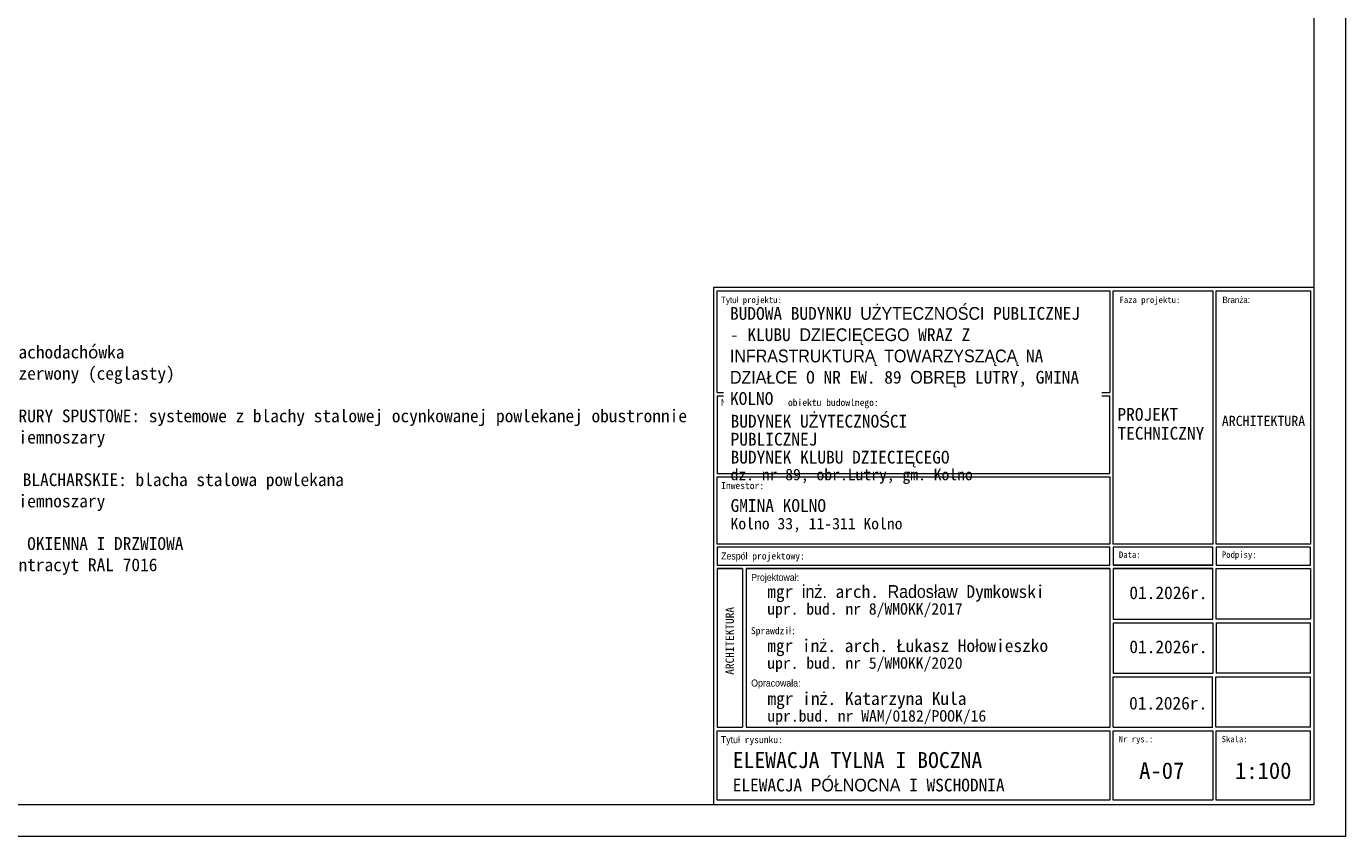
# Model space of a CAD drawing. Header units: millimetres. Extents: x -1373 to 28294, y -9636 to 187.
# Tile 130 of 133: x 14425 to 16493, y -2948 to -1678. Entities that reach past the tile are written whole.
import ezdxf

# ---------------------------------------------------------------- set-up
doc = ezdxf.new("R2010")
doc.units = ezdxf.units.MM
doc.linetypes.add('Kreski i kropki', pattern=[335.138881, 176.388884, -88.194442, 0, -70.555556])
for name, color, linetype, lineweight in [('_k_opis', 7, 'Continuous', 13), ('_k_osie', 142, 'Kreski i kropki', 13), ('_k_tabela', 7, 'Continuous', 13), ('_k_widok', 7, 'Continuous', 18)]:
    doc.layers.add(name, color=color, linetype=linetype, lineweight=lineweight)
doc.styles.add('GENERATED_STYLE_1', font='MS Gothic.ttf')
doc.styles.add('GENERATED_STYLE_2', font='MS Gothic.ttf')

# ---------------------------------------------------------------- blocks, each defined once
blk = doc.blocks.new('legenda_elewacja')
at = {"layer": '_k_opis', "insert": (1614, -122.1), "char_height": 20, "width": 1284.411, "attachment_point": 1, "style": 'GENERATED_STYLE_2'}
blk.add_mtext('{\\fMS Gothic|b0|i0|c128|p49;\\P\\pi-80,l80;DACH: blachodachówka\\Pkolor: czerwony (ceglasty)\\P^I\\PRYNNY I RURY SPUSTOWE: systemowe z blachy stalowej ocynkowanej powlekanej obustronnie\\Pkolor: ciemnoszary\\P\\POBRÓBKI BLACHARSKIE: blacha stalowa powlekana\\Pkolor: ciemnoszary \\P\\PSTOLARKA OKIENNA I DRZWIOWA\\Pkolor: antracyt RAL 7016}', dxfattribs=at)
blk = doc.blocks.new('tabela_arch')
at = {"layer": '_k_tabela', "ltscale": 1000}
for p, q in [((-940, 810.8), (0, 810.8)), ((-940, 0), (-940, 810.8)), ((0, 810.8), (0, 0)), ((-934.6, 805.5), (-319.3, 805.5)), ((-934.6, 645.9), (-934.6, 805.5)), ((-319.3, 805.5), (-319.3, 645.9)), ((-314.3, 805.5), (-158, 805.5)), ((-314.3, 408.5), (-314.3, 805.5)), ((-158, 805.5), (-158, 408.5)), ((-153, 805.5), (-5, 805.5)), ((-153, 408.5), (-153, 805.5)), ((-5, 805.5), (-5, 408.5)), ((-934.6, 645.9), (-319.3, 645.9)), ((-934.6, 640.5), (-934.6, 519.2)), ((-934.6, 640.5), (-319.3, 640.5)), ((-319.3, 519.2), (-319.3, 640.5)), ((-934.6, 519.2), (-319.3, 519.2)), ((-934.6, 513.8), (-319.3, 513.8)), ((-934.6, 408.5), (-934.6, 513.8)), ((-319.3, 513.8), (-319.3, 408.5)), ((-319.3, 408.5), (-934.6, 408.5)), ((-319.3, 403.6), (-934.6, 403.6)), ((-934.6, 403.6), (-934.6, 375.6)), ((-319.3, 375.6), (-319.3, 403.6)), ((-158, 408.5), (-314.3, 408.5)), ((-158, 403.6), (-314.3, 403.6)), ((-314.3, 403.6), (-314.3, 375.6)), ((-158, 375.6), (-158, 403.6)), ((-5, 408.5), (-153, 408.5)), ((-5, 403.6), (-153, 403.6)), ((-153, 403.6), (-153, 375.6)), ((-5, 375.6), (-5, 403.6)), ((-934.6, 375.6), (-319.3, 375.6)), ((-314.3, 375.6), (-158, 375.6)), ((-158, 375.6), (-314.3, 375.6)), ((-153, 375.6), (-5, 375.6)), ((-934.6, 370.1), (-895, 370.1)), ((-895, 370.1), (-934.6, 370.1)), ((-934.6, 370.1), (-934.6, 121.3)), ((-889.5, 370.1), (-319.3, 370.1)), ((-319.3, 370.1), (-889.5, 370.1)), ((-319.3, 370.1), (-319.3, 121.3)), ((-314.3, 370.1), (-158, 370.1)), ((-158, 370.1), (-314.3, 370.1)), ((-314.3, 370.1), (-314.3, 290.8)), ((-158, 290.8), (-158, 370.1)), ((-153, 290.8), (-153, 370.1)), ((-153, 370.1), (-5, 370.1)), ((-5, 370.1), (-5, 290.8)), ((-314.3, 290.8), (-158, 290.8)), ((-5, 290.8), (-153, 290.8)), ((-319.3, 285.3), (-319.3, 121.3)), ((-314.3, 285.3), (-158, 285.3)), ((-314.3, 285.3), (-314.3, 206)), ((-314.3, 285.3), (-314.3, 206)), ((-158, 285.3), (-158, 206)), ((-158, 285.3), (-158, 206)), ((-153, 285.3), (-5.4, 285.3)), ((-153, 285.3), (-153, 206)), ((-153, 285.3), (-153, 206)), ((-5.4, 285.3), (-5.4, 206)), ((-5.4, 285.3), (-5.4, 206)), ((-934.6, 200.5), (-934.6, 121.3)), ((-314.6, 200.5), (-314.6, 121.3)), ((-314.3, 206), (-158, 206)), ((-314.3, 200.5), (-158, 200.5)), ((-158.4, 121.3), (-158.4, 200.5)), ((-153.4, 121.3), (-153.4, 200.5)), ((-153.4, 121.3), (-153.4, 200.5)), ((-5, 206), (-153, 206)), ((-153, 200.5), (-5.4, 200.5)), ((-5.4, 200.5), (-5.4, 121.3)), ((-5.4, 200.5), (-5.4, 121.3)), ((-934.6, 121.3), (-895, 121.3)), ((-934.6, 7), (-934.6, 115.8)), ((-934.6, 115.8), (-319.3, 115.8)), ((-889.5, 121.3), (-319.3, 121.3)), ((-319.3, 115.8), (-319.3, 7)), ((-314.3, 121.3), (-158, 121.3)), ((-314.3, 7), (-314.3, 115.8)), ((-314.3, 115.8), (-158, 115.8)), ((-158, 115.8), (-158, 7)), ((-5, 121.3), (-153, 121.3)), ((-153, 7), (-153, 115.8)), ((-153, 115.8), (-5.4, 115.8)), ((-5.4, 115.8), (-5.4, 7)), ((0, 0), (-940, 0)), ((-319.3, 7), (-934.6, 7)), ((-158, 7), (-314.3, 7)), ((-5.4, 7), (-153, 7))]:
    blk.add_line(p, q, dxfattribs=at)
for points in [[(-895, 370.1), (-895, 370.1), (-895, 121.3)], [(-889.5, 370.1), (-889.5, 121.3)]]:
    blk.add_lwpolyline(points, dxfattribs=at)
at = {"layer": '_k_tabela', "attachment_point": 1}
for s, insert, char_height, style in [('\\A1;Tytuł projektu:', (-928.6, 796.1), 10, 'GENERATED_STYLE_2'), ('\\A1;Faza projektu:', (-304.3, 796.1), 10, 'GENERATED_STYLE_2'), ('\\A1;Branża:', (-143, 796.1), 10, 'GENERATED_STYLE_2'), ('\\A1;Nazwa i adres obiektu budowlnego:', (-928.6, 635.8), 11, 'GENERATED_STYLE_2'), ('\\A1;ARCHITEKTURA', (-144, 609.5), 16, 'GENERATED_STYLE_2'), ('\\A1;Inwestor:', (-928.6, 505.6), 11, 'GENERATED_STYLE_1'), ('\\A1;Zespół projektowy:', (-928.6, 395.3), 11, 'GENERATED_STYLE_2'), ('\\A1;Data:', (-305.2, 396.9), 10, 'GENERATED_STYLE_2'), ('\\A1;Podpisy:', (-143.9, 396.9), 10, 'GENERATED_STYLE_2'), ('\\A1;Projektował:', (-881.5, 361.8), 11, 'GENERATED_STYLE_1'), ('\\A1;01{\\fMS Gothic|b0|i0|c128|p49;.202}6{\\fMS Gothic|b0|i0|c128|p49;r.}', (-288.9, 342.2), 20, 'GENERATED_STYLE_2'), ('\\A1;{\\fMS Gothic|b0|i0|c128|p49;Sprawdzi}ł{\\fMS Gothic|b0|i0|c128|p49;:}', (-881.9, 278.2), 11, 'GENERATED_STYLE_2'), ('\\A1;01{\\fMS Gothic|b0|i0|c128|p49;.202}6{\\fMS Gothic|b0|i0|c128|p49;r.}', (-288.9, 257.5), 20, 'GENERATED_STYLE_2'), ('\\A1;Opracowała:', (-881.5, 196.2), 11, 'GENERATED_STYLE_2'), ('\\A1;01{\\fMS Gothic|b0|i0|c128|p49;.202}6{\\fMS Gothic|b0|i0|c128|p49;r.}', (-289.3, 169.2), 20, 'GENERATED_STYLE_2'), ('\\A1;Tytuł rysunku:', (-929, 107.5), 11, 'GENERATED_STYLE_2'), ('\\A1;Nr rys.:', (-305.6, 107.9), 10, 'GENERATED_STYLE_2'), ('\\A1;Skala:', (-144.3, 107.9), 10, 'GENERATED_STYLE_2')]:
    blk.add_mtext(s, dxfattribs=dict(at, insert=insert, char_height=char_height, style=style))
at = {"layer": '_k_tabela', "insert": (-307.5, 621.7), "char_height": 20, "width": 151.282, "attachment_point": 1, "line_spacing_factor": 0.886929, "style": 'GENERATED_STYLE_2'}
blk.add_mtext('\\A1;{\\fMS Gothic|b0|i0|c128|p49;PROJEKT }TECHNICZNY', dxfattribs=at)
at = {"layer": '_k_tabela', "char_height": 20, "attachment_point": 1, "style": 'GENERATED_STYLE_2'}
for s, insert, line_spacing_factor in [('\\A1;{\\fMS Gothic|b0|i0|c128|p49;GMINA }KOLNO\\P{\\H0.9x;Kolno 33, 11-311 Kolno}', (-913.8, 478.9), 0.880579), ('\\A1;mgr inż. arch. Radosław Dymkowski\\P{\\H0.9x;upr. bud. nr 8/WMOKK/2017}', (-856.3, 344.1), 0.845413), ('\\A1;{\\fMS Gothic|b0|i0|c128|p49;mgr in}ż{\\fMS Gothic|b0|i0|c128|p49;. arch. }Ł{\\fMS Gothic|b0|i0|c128|p49;ukasz Ho}ł{\\fMS Gothic|b0|i0|c128|p49;owieszko\\P\\H0.9x;upr. bud. nr 5/WMOKK/20\\fMS Gothic|b0|i0|c238|p49;20}', (-856.3, 259.3), 0.845413), ('\\A1;{\\fMS Gothic|b0|i0|c128|p49;mgr in}ż{\\fMS Gothic|b0|i0|c128|p49;. Katarzyna Kula\\H0.9x;\\Pupr.bud. nr WAM/0182/POOK/16\\H1.1111x; }', (-856, 176.4), 0.845413)]:
    blk.add_mtext(s, dxfattribs=dict(at, insert=insert, line_spacing_factor=line_spacing_factor))
at = {"layer": '_k_tabela', "insert": (-921.6, 203.7), "char_height": 13, "attachment_point": 1, "rotation": 90, "line_spacing_factor": 0.845413, "style": 'GENERATED_STYLE_2'}
blk.add_mtext('\\A1;{\\fMS Gothic|b0|i0|c128|p49;ARCHITEKTURA}', dxfattribs=at)
at = {"layer": '_k_tabela', "insert": (-914.7, 779.9), "char_height": 20, "width": 572.544, "attachment_point": 1, "style": 'GENERATED_STYLE_2', "bg_fill": 2}
blk.add_mtext('\\A1;{\\fMS Gothic|b1|i0|c238|p49;BUDOWA BUDYNKU UŻYTECZNOŚCI PUBLICZNEJ - KLUBU DZIECIĘCEGO WRAZ Z INFRASTRUKTURĄ TOWARZYSZĄCĄ NA DZIAŁCE O NR EW. 89 OBRĘB LUTRY, GMINA KOLNO }', dxfattribs=at)
at = {"layer": '_k_tabela', "insert": (-913.8, 611), "char_height": 20, "width": 400.102, "attachment_point": 1, "line_spacing_factor": 0.845413, "style": 'GENERATED_STYLE_2'}
blk.add_mtext('\\A1;{\\fMS Gothic|b0|i0|c128|p49;BUDYNEK U}Ż{\\fMS Gothic|b0|i0|c128|p49;YTECZNO}Ś{\\fMS Gothic|b0|i0|c128|p49;CI PUBLICZNEJ \\P}BUDYNEK {\\fMS Gothic|b0|i0|c128|p49;KLUBU DZIECI}Ę{\\fMS Gothic|b0|i0|c128|p49;CEGO\\P\\H0.9x;dz. nr \\fMS Gothic|b0|i0|c238|p49;89,\\fMS Gothic|b0|i0|c128|p49; obr.\\fMS Gothic|b0|i0|c238|p49;Lutry, gm. Kolno}', dxfattribs=at)

msp = doc.modelspace()

# ---------------------------------------------------------------- linework, layer by layer
at = {"layer": '_k_tabela', "ltscale": 4}
for points in [[(12292.6, 22.3), (16492.6, 22.3), (16492.6, -2947.7), (12292.6, -2947.7)], [(12492.6, -27.7), (16442.6, -27.7), (16442.6, -2897.7), (12492.6, -2897.7)]]:
    msp.add_lwpolyline(points, close=True, dxfattribs=at)

# ---------------------------------------------------------------- block references
at = {"layer": '_k_widok'}
msp.add_blockref('legenda_elewacja', (12690.1, -2022.9), dxfattribs=at)

# ---------------------------------------------------------------- next in the draw order: block references
at = {"layer": '_k_osie'}
msp.add_blockref('tabela_arch', (16442.6, -2897.7), dxfattribs=at)

# ---------------------------------------------------------------- next in the draw order: texts
at = {"layer": '_k_opis', "ltscale": 5, "char_height": 26, "attachment_point": 1, "style": 'GENERATED_STYLE_2'}
for s, insert in [('{\\fMS Gothic|b1|i0|c238|p49;A-07}', (16169.1, -2831.2)), ('{\\fMS Gothic|b1|i0|c238|p49;1:100}', (16319.3, -2831.2))]:
    msp.add_mtext_dynamic_manual_height_columns(s, width=3.628, gutter_width=548.7, heights=[211.8], dxfattribs=dict(at, insert=insert))
at = {"layer": '_k_tabela', "ltscale": 5, "insert": (15532.1, -2815.2), "char_height": 24, "attachment_point": 1, "style": 'GENERATED_STYLE_2'}
msp.add_mtext_dynamic_manual_height_columns('{\\fMS Gothic|b1|i0|c238|p49;\\H1.0417x;ELEWACJA TYLNA I BOCZNA\\P\\H0.8x;ELEWACJA PÓŁNOCNA I WSCHODNIA}', width=570.414, gutter_width=548.7, heights=[211.8], dxfattribs=at)

doc.saveas('drawing.dxf')
